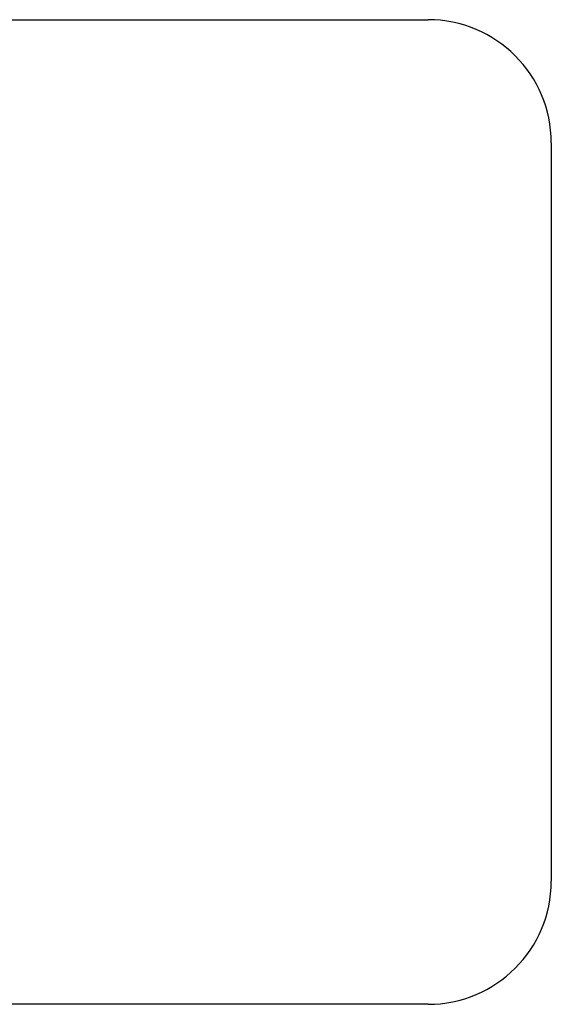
# Model space of a CAD drawing. Header units: inches. Extents: x 9 to 285, y 21 to 142.
# Tile 96 of 140: x 123.56 to 124.64, y 88.8 to 90.8. Entities that reach past the tile are written whole.
import ezdxf

# ---------------------------------------------------------------- set-up
doc = ezdxf.new("R2010")
doc.units = ezdxf.units.IN
doc.header["$MEASUREMENT"] = 0
doc.layers.add('Visible Edges(ANSI)', color=7, linetype='Continuous', lineweight=25)

msp = doc.modelspace()

# ---------------------------------------------------------------- linework, layer by layer
at = {"layer": 'Visible Edges(ANSI)'}
for p, q in [((121.3883, 90.7976), (124.3883, 90.7976)), ((124.6383, 90.5476), (124.6383, 89.0476)), ((124.3883, 88.7976), (121.3883, 88.7976))]:
    msp.add_line(p, q, dxfattribs=at)
for centre, start, end in [((124.3883, 90.5476), 0, 90), ((124.3883, 89.0476), 270, 0)]:
    msp.add_arc(centre, 0.25, start, end, dxfattribs=at)

doc.saveas('drawing.dxf')
